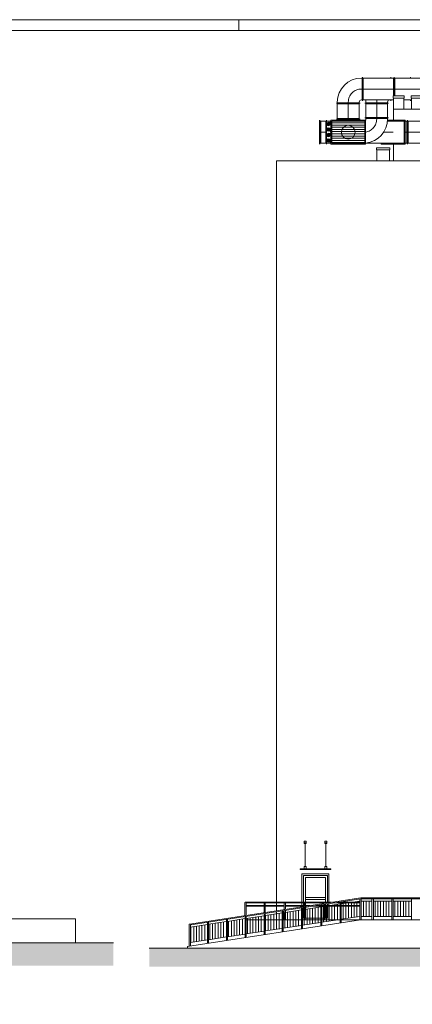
# Paper-space layout 'A-43 ELEWACJE' of a CAD drawing. Header units: millimetres. Extents: x -1100 to 1100, y 0 to 900.
# Tile 22 of 24: x 640 to 819, y 450 to 900. Entities that reach past the tile are written whole.
import ezdxf
from ezdxf.xclip import XClip

# ---------------------------------------------------------------- set-up
doc = ezdxf.new("R2010")
doc.units = ezdxf.units.MM
doc.header["$MEASUREMENT"] = 0
doc.header["$XCLIPFRAME"] = 0
for name, pattern in [('DASHDOT', [254, 127, -63.5, 0, -63.5]), ('DASHED', [2000, 1000, -1000]), ('DO', [40000, 30000, -5000, 0, -5000]), ('KURZGESTRICHELT', [550, 400, -150])]:
    doc.linetypes.add(name, pattern=pattern)
for name, color, linetype, lineweight in [('A_Arkusz_Nr_pióra__1', 7, 'Continuous', 20), ('A_ściany_Nr_pióra__1', 7, 'Continuous', 20), ('A_ściany_Nr_pióra__2', 8, 'Continuous', 13), ('A_ściany_Nr_pióra__3', 252, 'Continuous', 13)]:
    doc.layers.add(name, color=color, linetype=linetype, lineweight=lineweight)
for name, color, linetype, lineweight, true_color in [('A_Arkusz_Nr_pióra__237', 7, 'Continuous', 5, 0x343434), ('A_linie_Nr_pióra__10', 7, 'Continuous', 13, 0x4b4b4b), ('A_sanitarne_Nr_pióra__6', 7, 'Continuous', 13, 0xa9a9a9)]:
    doc.layers.add(name, color=color, linetype=linetype, lineweight=lineweight, true_color=true_color)
doc.layers.add('A_ściany', color=7, linetype='Continuous')

# ---------------------------------------------------------------- blocks, each defined once
blk = doc.blocks.new('Rysunek_3_3', base_point=(-1601.65, 1773.94))
at = {"layer": 'A_ściany', "linetype": 'Continuous', "lineweight": 13}
blk.add_hatch(color=8, dxfattribs=at).paths.add_polyline_path([(330.97, 475.96), (29.9, 475.96), (29.9, 467.55), (682.67, 467.55), (682.67, 478.06), (572.66, 478.25), (467.45, 477.61)])
at = {"layer": 'A_ściany_Nr_pióra__1', "color": 7, "linetype": 'Continuous', "lineweight": 20}
for p, q in [((665.34, 488.96), (633.4, 488.96)), ((665.34, 488.96), (665.34, 478.01)), ((572.66, 478.25), (665.34, 478.01)), ((665.34, 478.01), (682.67, 478.01))]:
    blk.add_line(p, q, dxfattribs=at)
blk = doc.blocks.new('Rysunek_4_4', base_point=(-1989.55, 1773.55))
at = {"layer": 'A_ściany', "linetype": 'Continuous', "lineweight": 13}
blk.add_hatch(color=8, dxfattribs=at).paths.add_polyline_path([(699.03, 467.15), (1064.41, 467.15), (1064.41, 475.57), (699.03, 475.57)])
at = {"layer": 'A_linie_Nr_pióra__10', "color": 251, "linetype": 'KURZGESTRICHELT', "lineweight": 13, "true_color": 0x4b4b4b}
blk.add_line((757.3, 488.57), (980.92, 488.57), dxfattribs=at)
at = {"layer": 'A_sanitarne_Nr_pióra__6', "color": 253, "linetype": 'Continuous', "lineweight": 13, "true_color": 0xa9a9a9}
for p, q in [((796.53, 873.32), (796.03, 873.32)), ((796.33, 873.32), (796.33, 863.32)), ((796.53, 873.77), (796.53, 862.87)), ((796.54, 862.87), (796.54, 873.77)), ((796.54, 873.32), (809.33, 873.32)), ((796.84, 863.32), (796.84, 873.32)), ((809.33, 873.32), (857.46, 873.32)), ((809.53, 873.77), (809.53, 873.32)), ((810.66, 865.17), (810.66, 873.32)), ((810.96, 865.17), (810.96, 873.77)), ((811.26, 865.17), (811.26, 873.32)), ((818.45, 873.32), (818.45, 873.77)), ((810.66, 863.32), (810.66, 864.17)), ((795.48, 861.82), (784.58, 861.82)), ((785.03, 854.07), (785.03, 862.32)), ((785.03, 862.02), (795.03, 862.02)), ((785.03, 861.52), (795.03, 861.52)), ((795.03, 854.07), (795.03, 862.32)), ((796.03, 863.32), (796.53, 863.32)), ((810.76, 863.32), (796.54, 863.32)), ((808.48, 861.82), (797.58, 861.82)), ((798.03, 862.32), (798.03, 854.57)), ((798.03, 862.02), (808.03, 862.02)), ((798.03, 861.52), (808.03, 861.52)), ((808.03, 854.57), (808.03, 862.32)), ((809.53, 863.32), (809.53, 862.87)), ((818.95, 863.32), (815.44, 863.32)), ((818.45, 862.87), (818.45, 863.32)), ((798.03, 855.37), (808.03, 855.37)), ((776.88, 853.57), (776.88, 854.02)), ((776.88, 843.57), (776.88, 853.57)), ((777.03, 853.57), (777.03, 854.02)), ((777.03, 843.57), (777.03, 853.57)), ((777.03, 853.57), (777.43, 853.57)), ((777.33, 853.57), (779.73, 853.62)), ((777.33, 853.57), (777.33, 843.57)), ((777.43, 843.57), (777.43, 853.57)), ((779.73, 843.52), (779.73, 853.62)), ((779.73, 853.62), (782.08, 853.62)), ((780.03, 843.07), (780.03, 854.07)), ((780.14, 851.46), (781.93, 853.25)), ((781.93, 848.93), (780.14, 850.72)), ((780.22, 852.35), (781.84, 852.35)), ((780.26, 852.6), (781.8, 852.1)), ((780.26, 852.1), (781.8, 852.6)), ((780.38, 852.83), (781.69, 851.88)), ((780.38, 851.88), (781.69, 852.83)), ((780.56, 853.01), (781.51, 851.7)), ((780.56, 851.7), (781.51, 853.01)), ((780.78, 853.12), (781.28, 851.58)), ((780.78, 851.58), (781.28, 853.12)), ((780.78, 850.6), (781.28, 849.06)), ((780.78, 849.06), (781.28, 850.6)), ((781.03, 853.16), (781.03, 851.54)), ((781.03, 850.64), (781.03, 849.02)), ((782.03, 843.07), (782.03, 854.07)), ((782.08, 854.02), (782.08, 843.12)), ((784.58, 854.02), (782.08, 854.02)), ((797.53, 853.57), (782.53, 853.57)), ((782.53, 853.57), (782.53, 843.57)), ((782.53, 852.82), (797.53, 852.82)), ((782.53, 851.82), (797.53, 851.82)), ((782.53, 850.82), (797.53, 850.82)), ((784.58, 854.57), (795.48, 854.57)), ((784.58, 854.07), (784.63, 854.02)), ((784.58, 854.07), (784.58, 854.02)), ((795.48, 854.07), (784.58, 854.07)), ((796.53, 854.02), (784.58, 854.02)), ((785.03, 854.87), (795.03, 854.87)), ((785.03, 854.27), (795.03, 854.27)), ((795.48, 854.07), (795.43, 854.02)), ((795.48, 854.02), (795.48, 854.07)), ((797.98, 854.02), (796.53, 854.02)), ((797.53, 843.57), (797.53, 853.57)), ((797.58, 855.07), (808.48, 855.07)), ((797.98, 843.12), (797.98, 854.02)), ((798.03, 854.87), (808.03, 854.87)), ((807.99, 853.57), (815.53, 853.57)), ((808.02, 854.02), (815.98, 854.02)), ((815.98, 854.02), (815.53, 853.57)), ((815.53, 853.57), (815.53, 843.57)), ((815.98, 854.02), (815.98, 843.12)), ((831.75, 853.57), (815.98, 853.57)), ((816.83, 853.57), (816.83, 843.57)), ((817.03, 854.02), (817.03, 843.12)), ((817.33, 853.57), (817.33, 843.57)), ((780.14, 846.41), (781.93, 848.2)), ((780.22, 849.83), (781.84, 849.83)), ((780.22, 847.3), (781.84, 847.3)), ((780.26, 850.08), (781.8, 849.58)), ((780.26, 849.58), (781.8, 850.08)), ((780.26, 847.55), (781.8, 847.05)), ((780.26, 847.05), (781.8, 847.55)), ((780.38, 850.3), (781.69, 849.35)), ((780.38, 849.35), (781.69, 850.3)), ((780.38, 847.78), (781.69, 846.83)), ((780.38, 846.83), (781.69, 847.78)), ((780.56, 850.48), (781.51, 849.17)), ((780.56, 849.17), (781.51, 850.48)), ((780.56, 847.96), (781.51, 846.65)), ((780.56, 846.65), (781.51, 847.96)), ((780.78, 848.07), (781.28, 846.53)), ((780.78, 846.53), (781.28, 848.07)), ((781.03, 848.11), (781.03, 846.49)), ((782.53, 849.82), (797.53, 849.82)), ((782.53, 848.82), (797.53, 848.82)), ((782.53, 847.82), (797.53, 847.82)), ((782.53, 846.82), (797.53, 846.82)), ((776.88, 843.12), (776.88, 843.57)), ((777.03, 843.57), (777.43, 843.57)), ((777.03, 843.12), (777.03, 843.57)), ((779.73, 843.52), (777.33, 843.57)), ((782.08, 843.52), (779.73, 843.52)), ((781.93, 843.88), (780.14, 845.67)), ((780.22, 844.78), (781.84, 844.78)), ((780.26, 845.03), (781.8, 844.53)), ((780.26, 844.53), (781.8, 845.03)), ((780.38, 845.25), (781.69, 844.3)), ((780.38, 844.3), (781.69, 845.25)), ((780.56, 845.43), (781.51, 844.12)), ((780.56, 844.12), (781.51, 845.43)), ((780.78, 845.55), (781.28, 844.01)), ((780.78, 844.01), (781.28, 845.55)), ((781.03, 845.59), (781.03, 843.97)), ((782.08, 843.12), (797.98, 843.12)), ((782.53, 845.82), (797.53, 845.82)), ((782.53, 844.82), (797.53, 844.82)), ((782.53, 843.82), (797.53, 843.82)), ((782.53, 843.57), (797.53, 843.57)), ((784.58, 843.07), (784.63, 843.12)), ((784.58, 843.12), (784.58, 843.07)), ((784.58, 843.07), (795.48, 843.07)), ((795.43, 843.12), (795.48, 843.07)), ((795.48, 843.07), (795.48, 843.12)), ((815.53, 843.57), (797.98, 843.57)), ((805.08, 843.12), (805.53, 843.57)), ((805.08, 843.12), (805.08, 843.57)), ((815.98, 843.12), (805.08, 843.12)), ((815.53, 843.57), (815.98, 843.12)), ((831.75, 843.57), (815.98, 843.57))]:
    blk.add_line(p, q, dxfattribs=at)
at = {"layer": 'A_sanitarne_Nr_pióra__6', "color": 253, "linetype": 'DASHDOT', "lineweight": 13, "true_color": 0xa9a9a9}
for p, q in [((796.03, 868.32), (796.53, 868.32)), ((862.46, 868.32), (796.54, 868.32)), ((790.03, 854.07), (790.03, 862.32)), ((780.03, 848.57), (777.03, 848.57)), ((782.08, 848.57), (782.03, 848.57)), ((806.25, 848.57), (810.53, 848.57)), ((831.75, 848.57), (815.98, 848.57))]:
    blk.add_line(p, q, dxfattribs=at)
at = {"layer": 'A_sanitarne_Nr_pióra__6', "color": 253, "linetype": 'DO', "lineweight": 13, "true_color": 0xa9a9a9}
blk.add_line((803.03, 854.57), (803.03, 862.32), dxfattribs=at)
at = {"layer": 'A_sanitarne_Nr_pióra__6', "color": 253, "linetype": 'DASHED', "lineweight": 13, "true_color": 0xa9a9a9}
for p, q in [((777.03, 853.32), (777.43, 852.77)), ((777.03, 852.32), (777.43, 851.77)), ((777.03, 851.32), (777.43, 850.77)), ((777.03, 850.32), (777.43, 849.77)), ((777.03, 849.32), (777.43, 848.77)), ((777.03, 848.32), (777.43, 847.77)), ((777.03, 847.32), (777.43, 846.77)), ((777.03, 846.32), (777.43, 845.77)), ((777.03, 845.32), (777.43, 844.77)), ((777.03, 844.32), (777.43, 843.77))]:
    blk.add_line(p, q, dxfattribs=at)
at = {"layer": 'A_sanitarne_Nr_pióra__6', "color": 253, "linetype": 'Continuous', "lineweight": 13, "true_color": 0xa9a9a9}
for centre, radius in [((803.03, 858.44), 0.0005), ((781.03, 852.35), 0.808), ((781.03, 849.83), 0.808), ((790.03, 848.57), 3.15), ((781.03, 847.3), 0.808), ((781.03, 844.78), 0.808)]:
    blk.add_circle(centre, radius, dxfattribs=at)
for centre, radius, start, end in [((796.03, 862.32), 11, 90, 180), ((809.03, 862.32), 11, 90.1751, 90.1925), ((809.03, 862.32), 11, 90, 90.1751), ((796.03, 862.32), 1, 90, 180), ((809.03, 862.32), 11, 174.7844, 180), ((809.03, 862.32), 1, 90.5389, 180), ((797.03, 854.57), 1, 326.636, 0), ((797.03, 854.57), 11, 274.9549, 0)]:
    blk.add_arc(centre, radius, start, end, dxfattribs=at)
at = {"layer": 'A_sanitarne_Nr_pióra__6', "color": 253, "linetype": 'DASHDOT', "lineweight": 13, "true_color": 0xa9a9a9}
blk.add_arc((796.03, 862.32), 6, 90, 180, dxfattribs=at)
at = {"layer": 'A_sanitarne_Nr_pióra__6', "color": 253, "linetype": 'DO', "lineweight": 13, "true_color": 0xa9a9a9}
for centre, start, end in [((809.03, 862.32), 170.4063, 180), ((797.03, 854.57), 279.1099, 0)]:
    blk.add_arc(centre, 6, start, end, dxfattribs=at)
at = {"layer": 'A_ściany_Nr_pióra__1', "color": 7, "linetype": 'Continuous', "lineweight": 20}
for p, q in [((810.74, 859.17), (810.74, 854.02)), ((858.95, 859.17), (810.74, 859.17)), ((810.74, 843.12), (810.74, 835.45)), ((757.3, 835.45), (757.3, 496.62)), ((757.3, 835.45), (868.65, 835.45)), ((757.3, 782.37), (757.3, 752.37)), ((757.3, 496.29), (757.3, 495.09)), ((757.3, 494.75), (757.3, 492.76)), ((757.3, 492.3), (757.3, 488.57)), ((795.69, 488.57), (716.59, 476.43)), ((795.69, 488.57), (865.93, 488.57)), ((699.03, 475.57), (1064.41, 475.57)), ((716.59, 476.43), (716.59, 475.57))]:
    blk.add_line(p, q, dxfattribs=at)
for centre in [(717.54, 486.34), (718.17, 485.98)]:
    blk.add_arc(centre, 0.3, 98.7422, 180, dxfattribs=at)
at = {"layer": 'A_ściany_Nr_pióra__2', "color": 8, "linetype": 'Continuous', "lineweight": 13}
for p, q in [((810.76, 864.17), (810.76, 859.17)), ((815.44, 864.17), (815.44, 859.17)), ((818.95, 864.17), (818.95, 859.17)), ((803.14, 840.45), (803.14, 835.45)), ((808.87, 840.45), (808.87, 835.45)), ((770.32, 523.93), (770.32, 512.97)), ((779.77, 523.93), (779.77, 512.97)), ((767.98, 511.83), (782.11, 511.83)), ((767.98, 511.83), (767.98, 511.5)), ((767.98, 511.5), (782.11, 511.5)), ((782.11, 511.83), (782.11, 511.5)), ((717.49, 486.64), (795.7, 498.67)), ((718.13, 486.28), (795.7, 498.21)), ((742.76, 496.32), (742.76, 490.53)), ((743.06, 496.62), (782.4, 496.62)), ((743.33, 495.99), (743.33, 490.53)), ((743.63, 496.29), (780.22, 496.29)), ((743.63, 495.09), (751.58, 495.09)), ((751.58, 496.29), (751.58, 491.88)), ((752.05, 496.29), (752.05, 491.95)), ((752.05, 495.09), (760.76, 495.09)), ((760.76, 496.29), (760.76, 493.29)), ((761.3, 496.29), (761.3, 493.38)), ((761.3, 495.09), (769.93, 495.09)), ((769.93, 496.29), (769.93, 494.7)), ((770.31, 496.29), (770.31, 494.76)), ((770.31, 495.09), (772.42, 495.09)), ((775.39, 495.09), (777.51, 495.09)), ((777.51, 485.77), (777.51, 495.41)), ((777.98, 494.51), (786.38, 495.8)), ((777.98, 485.84), (777.98, 495.48)), ((777.98, 495.09), (778.95, 495.09)), ((778.95, 496.29), (778.95, 496.09)), ((778.95, 495.63), (778.95, 488.57)), ((779.32, 496.29), (779.32, 496.15)), ((779.32, 495.69), (779.32, 488.57)), ((779.32, 495.09), (786.38, 495.09)), ((782.58, 495.21), (782.58, 488.15)), ((783.19, 496.29), (786.38, 496.29)), ((783.78, 495.4), (783.78, 488.34)), ((785.08, 495.6), (785.08, 488.54)), ((785.38, 496.62), (786.38, 496.62)), ((786.38, 487.14), (786.38, 496.78)), ((786.85, 495.87), (795.25, 497.16)), ((786.85, 487.21), (786.85, 496.85)), ((786.85, 496.62), (795.25, 496.62)), ((786.85, 496.29), (795.25, 496.29)), ((786.85, 495.09), (795.25, 495.09)), ((787.63, 495.99), (787.63, 488.93)), ((788.91, 496.19), (788.91, 489.13)), ((790.14, 496.38), (790.14, 489.31)), ((791.45, 496.58), (791.45, 489.52)), ((792.65, 496.76), (792.65, 489.7)), ((793.95, 496.96), (793.95, 489.9)), ((795.25, 488.5), (795.25, 498.14)), ((795.7, 498.67), (865.03, 498.67)), ((795.7, 498.21), (864.39, 498.21)), ((795.89, 488.57), (795.89, 498.21)), ((795.89, 497.16), (800.86, 497.16)), ((797.06, 497.16), (797.06, 490.1)), ((798.26, 497.16), (798.26, 490.1)), ((799.56, 497.16), (799.56, 490.1)), ((800.86, 488.57), (800.86, 498.21)), ((801.46, 497.16), (809.93, 497.16)), ((801.5, 488.57), (801.5, 498.21)), ((802.31, 497.16), (802.31, 490.1)), ((803.59, 497.16), (803.59, 490.1)), ((804.82, 497.16), (804.82, 490.1)), ((806.13, 497.16), (806.13, 490.1)), ((807.33, 497.16), (807.33, 490.1)), ((808.63, 497.16), (808.63, 490.1)), ((809.93, 488.57), (809.93, 498.21)), ((810.53, 497.16), (819, 497.16)), ((810.57, 488.57), (810.57, 498.21)), ((811.37, 497.16), (811.37, 490.1)), ((812.66, 497.16), (812.66, 490.1)), ((813.88, 497.16), (813.88, 490.1)), ((815.2, 497.16), (815.2, 490.1)), ((816.39, 497.16), (816.39, 490.1)), ((817.69, 497.16), (817.69, 490.1)), ((819, 488.57), (819, 498.21)), ((743.63, 494.75), (751.58, 494.75)), ((751.58, 481.79), (751.58, 491.42)), ((752.05, 494.75), (760.76, 494.75)), ((752.05, 490.52), (759.78, 491.71)), ((752.05, 481.86), (752.05, 491.5)), ((753.44, 490.73), (753.44, 483.67)), ((754.66, 490.92), (754.66, 483.86)), ((755.98, 491.12), (755.98, 484.06)), ((757.17, 491.31), (757.17, 484.25)), ((758.47, 491.51), (758.47, 484.45)), ((759.78, 483.05), (759.78, 492.68)), ((760.24, 491.78), (768.65, 493.07)), ((760.24, 483.12), (760.24, 492.76)), ((760.76, 492.84), (760.76, 488.57)), ((761.02, 491.9), (761.02, 484.84)), ((761.3, 494.75), (769.93, 494.75)), ((761.3, 492.92), (761.3, 488.57)), ((762.3, 492.1), (762.3, 485.04)), ((763.53, 492.28), (763.53, 485.22)), ((764.84, 492.49), (764.84, 485.43)), ((766.04, 492.67), (766.04, 485.61)), ((767.34, 492.87), (767.34, 485.81)), ((768.65, 484.41), (768.65, 494.05)), ((769.11, 493.14), (777.51, 494.44)), ((769.11, 484.48), (769.11, 494.12)), ((769.89, 493.26), (769.89, 486.2)), ((769.93, 494.25), (769.93, 488.57)), ((770.31, 494.31), (770.31, 488.57)), ((771.17, 493.46), (771.17, 486.4)), ((772.4, 493.65), (772.4, 486.59)), ((773.2, 494.75), (777.51, 494.75)), ((773.71, 493.85), (773.71, 486.79)), ((774.91, 494.03), (774.91, 486.97)), ((776.21, 494.23), (776.21, 487.17)), ((777.98, 494.75), (778.95, 494.75)), ((778.76, 494.63), (778.76, 487.57)), ((779.32, 494.75), (786.38, 494.75)), ((780.04, 494.82), (780.04, 487.76)), ((781.27, 495.01), (781.27, 487.95)), ((786.85, 494.75), (795.22, 494.75)), ((717.24, 476.53), (717.24, 486.34)), ((717.87, 485.26), (725.73, 486.47)), ((723.13, 486.07), (723.13, 479.01)), ((724.43, 486.27), (724.43, 479.21)), ((725.73, 477.81), (725.73, 487.45)), ((726.2, 486.54), (734.35, 487.8)), ((726.2, 477.88), (726.2, 487.52)), ((726.72, 486.63), (726.72, 479.56)), ((728.01, 486.82), (728.01, 479.76)), ((729.23, 487.01), (729.23, 479.95)), ((730.55, 487.21), (730.55, 480.15)), ((731.74, 487.4), (731.74, 480.34)), ((733.04, 487.6), (733.04, 480.54)), ((734.35, 479.14), (734.35, 488.78)), ((734.81, 487.87), (742.97, 489.12)), ((734.81, 479.21), (734.81, 488.85)), ((735.34, 487.95), (735.34, 480.89)), ((736.63, 488.15), (736.63, 481.09)), ((737.85, 488.34), (737.85, 481.27)), ((739.17, 488.54), (739.17, 481.48)), ((740.36, 488.72), (740.36, 481.66)), ((741.66, 488.92), (741.66, 481.86)), ((742.97, 480.46), (742.97, 490.1)), ((743.43, 489.19), (751.58, 490.45)), ((743.43, 480.53), (743.43, 490.17)), ((751.58, 488.57), (743.43, 488.57)), ((743.96, 489.27), (743.96, 482.21)), ((745.24, 489.47), (745.24, 482.41)), ((746.47, 489.66), (746.47, 482.6)), ((747.78, 489.86), (747.78, 482.8)), ((748.98, 490.05), (748.98, 482.99)), ((750.28, 490.25), (750.28, 483.19)), ((759.78, 488.57), (752.05, 488.57)), ((752.15, 490.53), (752.15, 483.47)), ((768.65, 488.57), (760.24, 488.57)), ((777.51, 488.57), (769.11, 488.57)), ((769.11, 486.08), (777.51, 487.37)), ((777.98, 487.45), (786.38, 488.74)), ((786.38, 488.57), (777.98, 488.57)), ((786.85, 488.81), (795.25, 490.1)), ((795.89, 490.1), (800.86, 490.1)), ((801.46, 490.1), (809.93, 490.1)), ((810.53, 490.1), (819, 490.1)), ((717.87, 476.63), (717.87, 485.98)), ((718.11, 485.3), (718.11, 478.24)), ((719.39, 485.5), (719.39, 478.44)), ((720.62, 485.69), (720.62, 478.62)), ((721.93, 485.89), (721.93, 478.83)), ((734.81, 480.81), (742.97, 482.06)), ((743.43, 482.13), (751.58, 483.39)), ((752.05, 483.46), (759.78, 484.65)), ((760.24, 484.72), (768.65, 486.01)), ((717.87, 478.2), (725.73, 479.41)), ((726.2, 479.48), (734.35, 480.74))]:
    blk.add_line(p, q, dxfattribs=at)
at = {"layer": 'A_ściany_Nr_pióra__2', "color": 8, "linetype": 'Continuous', "lineweight": 13, "flags": 128}
for points in [[(815.64, 864.17), (810.56, 864.17), (810.56, 865.17), (815.64, 865.17)], [(827.15, 864.17), (818.75, 864.17), (818.75, 865.17), (827.15, 865.17)], [(809.07, 840.45), (802.94, 840.45), (802.94, 841.45), (809.07, 841.45)], [(770.83, 523.38), (769.81, 523.38), (769.81, 524.52), (770.83, 524.52)], [(780.28, 523.38), (779.26, 523.38), (779.26, 524.52), (780.28, 524.52)]]:
    blk.add_lwpolyline(points, close=True, dxfattribs=at)
for points in [[(770.73, 511.83), (769.91, 511.83, -0.414214), (769.81, 511.93), (769.81, 512.87, -0.414214), (769.91, 512.97), (770.73, 512.97, -0.414214), (770.83, 512.87), (770.83, 511.93, -0.414214)], [(780.18, 511.83), (779.36, 511.83, -0.414214), (779.26, 511.93), (779.26, 512.87, -0.414214), (779.36, 512.97), (780.18, 512.97, -0.414214), (780.28, 512.87), (780.28, 511.93, -0.414214)]]:
    blk.add_lwpolyline(points, format="xyb", close=True, dxfattribs=at)
at = {"layer": 'A_ściany_Nr_pióra__2', "color": 8, "linetype": 'Continuous', "lineweight": 13}
for centre, radius, start, end in [((743.06, 496.32), 0.3, 90, 180), ((743.63, 495.99), 0.3, 90, 180), ((743.72, 494.92), 0.192, 118.7445, 241.2555)]:
    blk.add_arc(centre, radius, start, end, dxfattribs=at)
at = {"layer": 'A_ściany_Nr_pióra__3', "color": 252, "linetype": 'Continuous', "lineweight": 13}
for p, q in [((768.82, 509.62), (781.22, 509.62)), ((768.82, 496.62), (768.82, 509.62)), ((769.57, 508.87), (780.47, 508.87)), ((769.57, 496.62), (769.57, 508.87)), ((780.47, 508.87), (780.47, 496.62)), ((781.22, 509.62), (781.22, 496.62)), ((770.49, 507.95), (779.55, 507.95)), ((770.49, 496.62), (770.49, 507.95)), ((779.55, 507.95), (779.55, 496.62)), ((768.82, 488.57), (768.82, 496.29)), ((769.57, 489.29), (769.57, 496.29)), ((770.49, 498.73), (779.55, 498.73)), ((770.49, 497.81), (779.55, 497.81)), ((770.49, 489.29), (770.49, 496.29)), ((779.55, 496.29), (779.55, 496.18)), ((779.55, 495.73), (779.55, 495.09)), ((780.47, 495.87), (780.47, 495.09)), ((781.22, 495.98), (781.22, 495.09)), ((779.55, 494.75), (779.55, 489.29)), ((780.47, 494.75), (780.47, 489.29)), ((781.22, 494.75), (781.22, 488.57)), ((781.22, 488.57), (768.82, 488.57)), ((780.47, 489.29), (769.57, 489.29))]:
    blk.add_line(p, q, dxfattribs=at)

psp = doc.layouts.new('A-43 ELEWACJE')

# ---------------------------------------------------------------- linework, layer by layer
at = {"layer": 'A_Arkusz_Nr_pióra__1', "color": 7, "linetype": 'Continuous', "lineweight": 20}
psp.add_line((1095.1, 895.1), (29.9, 895.1), dxfattribs=at)
at = {"layer": 'A_Arkusz_Nr_pióra__1', "color": 7, "linetype": 'Continuous', "lineweight": 20, "flags": 128}
psp.add_lwpolyline([(0, 900), (1100, 900), (1100, 0), (0, 0)], close=True, dxfattribs=at)
at = {"layer": 'A_Arkusz_Nr_pióra__237', "color": 250, "linetype": 'Continuous', "lineweight": 5, "true_color": 0x343434}
psp.add_line((740, 895.1), (740, 900), dxfattribs=at)

# ---------------------------------------------------------------- block references
at = {"color": 37, "linetype": 'Continuous', "lineweight": 5, "true_color": 0x656532}
ref = psp.add_blockref('Rysunek_3_3', (-1601.65, 1773.94), dxfattribs=at)
XClip(ref).set_block_clipping_path([(29.90003743, 461.5010082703), (682.6679508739, 894.3024396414)])
ref = psp.add_blockref('Rysunek_4_4', (-1989.55, 1773.55), dxfattribs=at)
XClip(ref).set_block_clipping_path([(691.4537741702, 461.1036754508), (1079.5573394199, 893.9051068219)])

doc.saveas('drawing.dxf')
